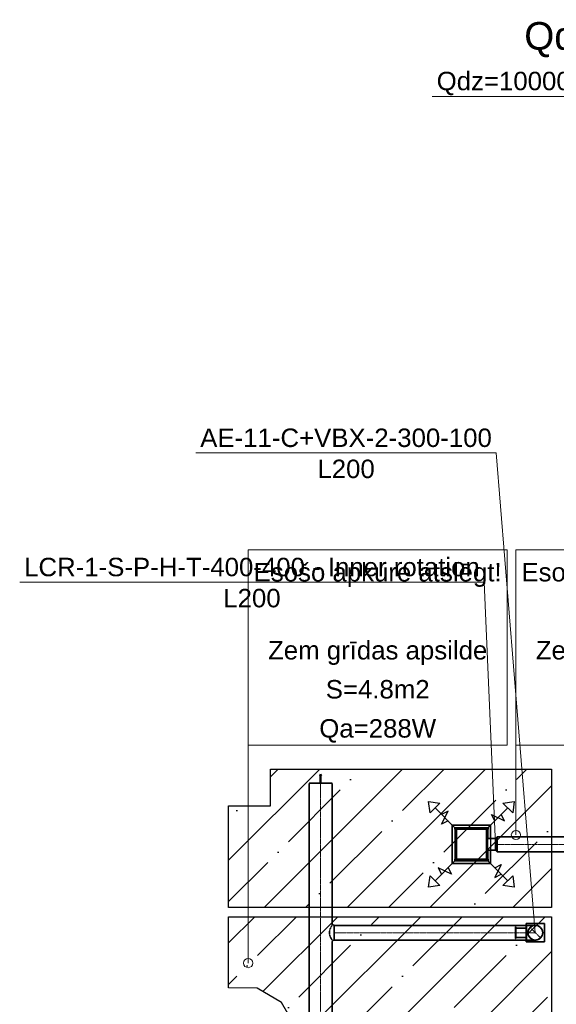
# Model space of a CAD drawing. Header units: millimetres. Extents: x -134161 to 355560, y -27497 to 30328.
# Tile 6 of 95: x -134161 to -128347, y 4075 to 14748. Entities that reach past the tile are written whole.
import ezdxf

# ---------------------------------------------------------------- set-up
doc = ezdxf.new("R2010")
doc.units = ezdxf.units.MM
for name, pattern in [('CenterLine', [17.2, 13, -2, 0.2, -2]), ('HIDDEN', [9.525, 6.35, -3.175]), ('UnderCeiling', [6.7, 4.2, -1, 0.5, -1])]:
    doc.linetypes.add(name, pattern=pattern)
doc.layers.add('AVK-A_uzdevums', color=1, linetype='CONTINUOUS', lineweight=30)
doc.layers.add('AVK-K_uzdevums', color=6, linetype='CONTINUOUS', lineweight=30)
for name, color, linetype in [('Dz1-Teksts-', 7, 'CONTINUOUS'), ('Vent-PN4-N', 7, 'CONTINUOUS'), ('Vent-PN4-N-Iekarta', 7, 'CONTINUOUS'), ('Vent-PN4-N-Teksts-', 7, 'CONTINUOUS'), ('Vent-PN4-P', 7, 'CONTINUOUS'), ('Vent-PN4-P-Iekarta', 7, 'CONTINUOUS'), ('Vent-PN4-P-Plusmas bulta', 7, 'CONTINUOUS'), ('Vent-PN4-P-Teksts-', 7, 'CONTINUOUS')]:
    doc.layers.add(name, color=color, linetype=linetype)
doc.styles.add('Arial', font='arial.ttf', dxfattribs={"height": 187.5})
doc.styles.add('PBL', font='arial.ttf')
pattern_1 = [(45, (-132147.1, 0), (-449.013, 449.013), []), (45, (-131698.1, 0), (-449.013, 449.013), [793.75, -158.75, 0, -158.75])]

# ---------------------------------------------------------------- blocks, each defined once
blk = doc.blocks.new('*U158')
at = {"layer": 'Vent-PN4-N-Teksts-', "color": 7, "linetype": 'Continuous', "lineweight": 15}
for p, q in [((3150, 10051, 500), (-105, 10051, 500)), ((3573, 4851, 500), (3150, 10051, 500))]:
    blk.add_line(p, q, dxfattribs=at)
at = {"layer": 'Vent-PN4-N-Teksts-', "color": 7, "linetype": 'Continuous', "lineweight": 25, "style": 'Arial'}
for s, p in [('AE-11-C+VBX-2-300-100', (-58, 10116, 500)), ('L200', (1212, 9779, 500))]:
    blk.add_text(s, height=200, dxfattribs=at).set_placement(p)
blk = doc.blocks.new('*U161')
at = {"layer": 'Vent-PN4-P-Teksts-', "color": 7, "linetype": 'Continuous', "lineweight": 15}
for p, q in [((3019, 8650, 2700), (-2014, 8650, 2700)), ((3143, 5809, 2700), (3019, 8650, 2700))]:
    blk.add_line(p, q, dxfattribs=at)
at = {"layer": 'Vent-PN4-P-Teksts-', "color": 7, "linetype": 'Continuous', "lineweight": 25, "style": 'Arial'}
for s, p in [('LCR-1-S-P-H-T-400-400 - Inner rotation', (-1966, 8715, 2700)), ('L200', (192, 8378, 2700))]:
    blk.add_text(s, height=200, dxfattribs=at).set_placement(p)
blk = doc.blocks.new('*U234')
at = {"layer": 'Vent-PN4-P-Plusmas bulta', "color": 7, "linetype": 'Continuous', "lineweight": 25}
for p, q in [((2433, 6150, 2454), (2416, 6274, 2454)), ((2416, 6274, 2454), (2539, 6256, 2454)), ((2433, 6150, 2454), (2416, 6274, 2454)), ((2416, 6274, 2454), (2539, 6256, 2454)), ((2539, 6256, 2454), (2433, 6150, 2454)), ((2698, 5991, 2454), (2486, 6203, 2454)), ((3063, 5991, 2454), (3275, 6203, 2454)), ((3222, 6256, 2454), (3345, 6274, 2454)), ((3222, 6256, 2454), (3345, 6274, 2454)), ((3328, 6150, 2454), (3222, 6256, 2454)), ((3345, 6274, 2454), (3328, 6150, 2454)), ((3345, 6274, 2454), (3328, 6150, 2454)), ((2557, 6027, 2454), (2628, 6168, 2454)), ((2628, 6168, 2454), (2557, 6133, 2454)), ((3133, 6062, 2454), (3098, 6133, 2454)), ((3098, 6133, 2454), (3239, 6062, 2454)), ((3239, 6062, 2454), (3204, 6133, 2454)), ((2628, 6062, 2454), (2557, 6027, 2454)), ((2698, 5627, 2454), (2486, 5415, 2454)), ((2663, 5486, 2454), (2522, 5556, 2454)), ((2522, 5556, 2454), (2557, 5486, 2454)), ((2628, 5556, 2454), (2663, 5486, 2454)), ((3063, 5627, 2454), (3275, 5415, 2454)), ((3133, 5556, 2454), (3204, 5592, 2454)), ((3204, 5592, 2454), (3133, 5450, 2454)), ((2416, 5344, 2454), (2433, 5468, 2454)), ((2416, 5344, 2454), (2433, 5468, 2454)), ((2433, 5468, 2454), (2539, 5362, 2454)), ((3133, 5450, 2454), (3204, 5486, 2454)), ((3222, 5362, 2454), (3328, 5468, 2454)), ((3328, 5468, 2454), (3345, 5344, 2454)), ((3328, 5468, 2454), (3345, 5344, 2454)), ((2539, 5362, 2454), (2416, 5344, 2454)), ((2539, 5362, 2454), (2416, 5344, 2454)), ((3345, 5344, 2454), (3222, 5362, 2454)), ((3345, 5344, 2454), (3222, 5362, 2454))]:
    blk.add_line(p, q, dxfattribs=at)
blk = doc.blocks.new('*U236')
at = {"layer": 'Vent-PN4-N', "color": 1, "linetype": 'UnderCeiling', "lineweight": 35}
for p, q in [((1121, 4963, 2700), (1121, 4739, 2700)), ((1367, 4925, 2731), (1357, 4908, 2757)), ((1371, 4931, 2700), (1367, 4925, 2731)), ((1371, 4963, 2700), (1371, 4931, 2700)), ((1346, 4882, 2774), (1342, 4851, 2780)), ((1342, 4851, 2780), (1346, 4821, 2774)), ((1357, 4908, 2757), (1346, 4882, 2774)), ((1346, 4821, 2774), (1357, 4795, 2757)), ((1357, 4795, 2757), (1367, 4777, 2731)), ((1367, 4777, 2731), (1371, 4771, 2700)), ((1371, 4747, 2700), (1371, 4739, 2700))]:
    blk.add_line(p, q, dxfattribs=at)
at = {"layer": 'Vent-PN4-N', "color": 7, "linetype": 'CenterLine', "lineweight": 18}
blk.add_line((1246, 4963, 2700), (1246, 4739, 2700), dxfattribs=at)
at = {"layer": 'Vent-PN4-N', "color": 1, "linetype": 'UnderCeiling', "lineweight": 35}
blk.add_ellipse((1395, 4955, 2700), major_axis=(-24, 0), ratio=1, start_param=0, end_param=1.570796, dxfattribs=at)
at = {"layer": 'Vent-PN4-N', "color": 1, "linetype": 'UnderCeiling', "lineweight": 35, "extrusion": (1, 0, 0)}
blk.add_ellipse((1395, 4851, 2700), major_axis=(0, 80), ratio=1, start_param=0, end_param=3.141593, dxfattribs=at)
at = {"layer": 'Vent-PN4-N', "color": 1, "linetype": 'UnderCeiling', "lineweight": 35, "extrusion": (0, 0, -1)}
blk.add_ellipse((1395, 4747, 2700), major_axis=(-24, 0), ratio=1, start_param=0, end_param=1.570796, dxfattribs=at)
blk = doc.blocks.new('*U237')
at = {"layer": 'Vent-PN4-N', "color": 1, "linetype": 'UnderCeiling', "lineweight": 35}
for p, q in [((1121, 4963, 2700), (1121, 6471, 2700)), ((1371, 4963, 2700), (1371, 6471, 2700))]:
    blk.add_line(p, q, dxfattribs=at)
at = {"layer": 'Vent-PN4-N', "color": 7, "linetype": 'CenterLine', "lineweight": 18}
blk.add_line((1246, 4963, 2700), (1246, 6471, 2700), dxfattribs=at)
blk = doc.blocks.new('*U238')
at = {"layer": 'Vent-PN4-N-Iekarta', "color": 1, "linetype": 'Continuous', "lineweight": 35}
for p, q in [((3357, 4789, 402), (3357, 4914, 402)), ((3357, 4914, 402), (3363, 4914, 402)), ((3363, 4914, 402), (3363, 4789, 402)), ((3673, 4951, 390), (3473, 4951, 390)), ((3473, 4951, 390), (3473, 4751, 390)), ((3673, 4751, 390), (3673, 4951, 390)), ((3473, 4901, 390), (3363, 4901, 390)), ((3473, 4801, 390), (3473, 4901, 390)), ((3357, 4789, 402), (3363, 4789, 402)), ((3473, 4801, 390), (3363, 4801, 390)), ((3673, 4751, 390), (3473, 4751, 390))]:
    blk.add_line(p, q, dxfattribs=at)
blk.add_circle((3573, 4851, 500), 80, dxfattribs=at)
blk = doc.blocks.new('*U239')
at = {"layer": 'Vent-PN4-N', "color": 7, "linetype": 'Continuous', "lineweight": -3}
for p, q in [((3573, 4851, 2354), (3573, 4851, 2353)), ((3573, 4851, 2104), (3573, 4851, 2103)), ((3573, 4851, 1854), (3573, 4851, 1853)), ((3573, 4851, 1604), (3573, 4851, 1603)), ((3573, 4851, 1354), (3573, 4851, 1353)), ((3573, 4851, 1104), (3573, 4851, 1103)), ((3573, 4851, 854), (3573, 4851, 853)), ((3573, 4851, 604), (3573, 4851, 603))]:
    blk.add_line(p, q, dxfattribs=at)
blk = doc.blocks.new('*U240')
at = {"layer": 'Vent-PN4-N', "color": 7, "linetype": 'UnderCeiling', "lineweight": 18}
blk.add_line((3517, 4908, 2604), (3630, 4795, 2604), dxfattribs=at)
at = {"layer": 'Vent-PN4-N', "color": 1, "linetype": 'UnderCeiling', "lineweight": 35, "extrusion": (-1, 0, 0)}
blk.add_ellipse((3477, 4851, 2700), major_axis=(0, -80), ratio=1, start_param=0, end_param=3.141593, dxfattribs=at)
at = {"layer": 'Vent-PN4-N', "color": 1, "linetype": 'UnderCeiling', "lineweight": 35, "extrusion": (0, 1, 0)}
for centre in [(3477, 4931, 2604), (3477, 4771, 2604)]:
    blk.add_ellipse(centre, major_axis=(0, 0, 96), ratio=1, start_param=0, end_param=1.570796, dxfattribs=at)
at = {"layer": 'Vent-PN4-N', "color": 7, "linetype": 'HIDDEN', "lineweight": -3, "extrusion": (0, 0, -1)}
blk.add_ellipse((3573, 4851, 2604), major_axis=(0, -80), ratio=1, start_param=0, end_param=3.141593, dxfattribs=at)
at = {"layer": 'Vent-PN4-N', "color": 1, "linetype": 'UnderCeiling', "lineweight": 35, "extrusion": (0, 0, -1)}
blk.add_ellipse((3573, 4851, 2604), major_axis=(0, 80), ratio=1, start_param=0, end_param=3.141593, dxfattribs=at)
at = {"layer": 'Vent-PN4-N', "color": 7, "linetype": 'CenterLine', "lineweight": 18, "extrusion": (0, 1, 0)}
blk.add_ellipse((3477, 4851, 2604), major_axis=(0, 0, 96), ratio=1, start_param=0, end_param=1.570796, dxfattribs=at)
blk = doc.blocks.new('*U241')
at = {"layer": 'Vent-PN4-N', "color": 1, "linetype": 'UnderCeiling', "lineweight": 35}
for p, q in [((1395, 4931, 2700), (3477, 4931, 2700)), ((1395, 4771, 2700), (3477, 4771, 2700))]:
    blk.add_line(p, q, dxfattribs=at)
at = {"layer": 'Vent-PN4-N', "color": 7, "linetype": 'CenterLine', "lineweight": 18}
blk.add_line((1395, 4851, 2700), (3477, 4851, 2700), dxfattribs=at)
blk = doc.blocks.new('*U242')
at = {"layer": 'Vent-PN4-N', "color": 1, "linetype": 'UnderCeiling', "lineweight": 35}
for p, q in [((1121, 3325, 2700), (1121, 4739, 2700)), ((1371, 3325, 2700), (1371, 4739, 2700))]:
    blk.add_line(p, q, dxfattribs=at)
at = {"layer": 'Vent-PN4-N', "color": 7, "linetype": 'CenterLine', "lineweight": 18}
blk.add_line((1246, 3325, 2700), (1246, 4739, 2700), dxfattribs=at)
blk = doc.blocks.new('*U243')
at = {"layer": 'Vent-PN4-P-Iekarta', "color": 5, "linetype": 'Continuous', "lineweight": 35}
for p, q in [((3143, 5872, 2700), (3160, 5889, 2700)), ((3143, 5747, 2700), (3160, 5729, 2700))]:
    blk.add_line(p, q, dxfattribs=at)
at = {"layer": 'Vent-PN4-P-Iekarta', "color": 7, "linetype": 'CenterLine', "lineweight": 18}
blk.add_line((3143, 5809, 2700), (3160, 5809, 2700), dxfattribs=at)
at = {"layer": 'Vent-PN4-P-Iekarta', "color": 5, "linetype": 'Continuous', "lineweight": 35, "extrusion": (1, 0, 0)}
for centre, major_axis in [((3143, 5809, 2700), (0, 62.5)), ((3160, 5809, 2700), (0, 80))]:
    blk.add_ellipse(centre, major_axis=major_axis, ratio=1, start_param=0, end_param=3.141593, dxfattribs=at)
blk = doc.blocks.new('*U244')
at = {"layer": 'Vent-PN4-P-Iekarta', "color": 5, "linetype": 'Continuous', "lineweight": 35}
for p, q in [((2673, 5602, 2455), (2673, 6017, 2455)), ((2673, 6017, 2455), (3088, 6017, 2455)), ((2701, 5972, 2553), (2701, 5989, 2553)), ((2701, 5989, 2553), (2718, 5989, 2553)), ((2718, 5989, 2553), (2718, 5972, 2553)), ((3043, 5987, 2550), (2718, 5987, 2550)), ((3061, 5989, 2553), (3043, 5989, 2553)), ((3043, 5989, 2553), (3043, 5972, 2553)), ((3061, 5972, 2553), (3061, 5989, 2553)), ((3088, 6017, 2455), (3088, 5872, 2455)), ((2718, 5972, 2553), (2701, 5972, 2553)), ((2703, 5647, 2550), (2703, 5972, 2550)), ((2718, 5647, 2780), (2718, 5972, 2780)), ((2718, 5972, 2780), (3043, 5972, 2780)), ((3043, 5972, 2780), (3043, 5647, 2780)), ((3043, 5972, 2553), (3061, 5972, 2553)), ((3143, 5872, 2700), (3043, 5872, 2700)), ((3059, 5872, 2550), (3059, 5972, 2550)), ((3143, 5747, 2700), (3043, 5747, 2700)), ((3059, 5647, 2550), (3059, 5747, 2550)), ((3088, 5747, 2455), (3088, 5602, 2455)), ((3088, 5602, 2455), (2673, 5602, 2455)), ((2701, 5629, 2553), (2701, 5647, 2553)), ((2701, 5647, 2553), (2718, 5647, 2553)), ((2718, 5629, 2553), (2701, 5629, 2553)), ((3043, 5647, 2780), (2718, 5647, 2780)), ((2718, 5647, 2553), (2718, 5629, 2553)), ((3043, 5631, 2550), (2718, 5631, 2550)), ((3061, 5647, 2553), (3043, 5647, 2553)), ((3043, 5647, 2553), (3043, 5629, 2553)), ((3043, 5629, 2553), (3061, 5629, 2553)), ((3061, 5629, 2553), (3061, 5647, 2553))]:
    blk.add_line(p, q, dxfattribs=at)
at = {"layer": 'Vent-PN4-P-Iekarta', "color": 7, "linetype": 'HIDDEN', "lineweight": -3}
for p, q in [((2701, 5989, 2553), (2701, 5989, 2455)), ((2718, 5989, 2553), (2718, 5989, 2455)), ((3043, 5989, 2553), (3043, 5989, 2455)), ((3061, 5989, 2553), (3061, 5989, 2455)), ((2701, 5972, 2455), (2701, 5972, 2553)), ((2703, 5972, 2550), (2703, 5972, 2455)), ((3059, 5972, 2550), (3059, 5972, 2455)), ((3059, 5747, 2550), (3059, 5872, 2550)), ((3061, 5972, 2455), (3061, 5972, 2553)), ((3088, 5872, 2455), (3088, 5747, 2455)), ((2701, 5647, 2553), (2701, 5647, 2455)), ((2701, 5629, 2455), (2701, 5629, 2553)), ((2703, 5647, 2455), (2703, 5647, 2550)), ((2718, 5629, 2553), (2718, 5629, 2455)), ((3043, 5629, 2553), (3043, 5629, 2455)), ((3059, 5647, 2455), (3059, 5647, 2550)), ((3061, 5647, 2553), (3061, 5647, 2455)), ((3061, 5629, 2455), (3061, 5629, 2553))]:
    blk.add_line(p, q, dxfattribs=at)
at = {"layer": 'Vent-PN4-P-Iekarta', "color": 7, "linetype": 'HIDDEN', "lineweight": -3, "extrusion": (-1, 0, 0)}
blk.add_ellipse((3043, 5809, 2700), major_axis=(0, -62.5), ratio=1, start_param=0, end_param=3.141593, dxfattribs=at)
at = {"layer": 'Vent-PN4-P-Iekarta', "color": 5, "linetype": 'Continuous', "lineweight": 35, "extrusion": (-1, 0, 0)}
blk.add_ellipse((3143, 5809, 2700), major_axis=(0, -62.5), ratio=1, start_param=0, end_param=3.141593, dxfattribs=at)
blk = doc.blocks.new('*U245')
at = {"layer": 'Vent-PN4-P', "color": 5, "linetype": 'UnderCeiling', "lineweight": 35}
for p, q in [((3887, 5889, 2700), (3160, 5889, 2700)), ((3887, 5729, 2700), (3160, 5729, 2700))]:
    blk.add_line(p, q, dxfattribs=at)
at = {"layer": 'Vent-PN4-P', "color": 7, "linetype": 'CenterLine', "lineweight": 18}
blk.add_line((3887, 5809, 2700), (3160, 5809, 2700), dxfattribs=at)
blk = doc.blocks.new('*U248')
at = {"layer": 'Vent-PN4-N', "color": 1, "linetype": 'Continuous', "lineweight": 35}
for p, q in [((1246, 6571, 2700), (1237, 6551, 2700)), ((1237, 6551, 2700), (1243, 6551, 2700)), ((1243, 6551, 2700), (1243, 6471, 2700)), ((1255, 6551, 2700), (1246, 6571, 2700)), ((1249, 6471, 2700), (1249, 6551, 2700)), ((1249, 6551, 2700), (1255, 6551, 2700)), ((1371, 6471, 2700), (1121, 6471, 2700)), ((1243, 6471, 2700), (1249, 6471, 2700))]:
    blk.add_line(p, q, dxfattribs=at)
blk = doc.blocks.new('*U988')
at = {"layer": 'Dz1-Teksts-', "color": 7, "linetype": 'Continuous', "lineweight": 0}
for p, q in [((4348, 13914, 2500), (2454, 13914, 2500)), ((4665, 13081, 2500), (4348, 13914, 2500))]:
    blk.add_line(p, q, dxfattribs=at)
at = {"layer": 'Dz1-Teksts-', "color": 7, "linetype": 'Continuous', "lineweight": 0, "extrusion": (0, 0, -1)}
blk.add_circle((-4665, 13081, -2500), 25, dxfattribs=at)
at = {"layer": 'Dz1-Teksts-', "color": 7, "linetype": 'Continuous', "lineweight": 0, "style": 'Arial'}
blk.add_text('Qdz=10000 W', height=200, dxfattribs=at).set_placement((2504, 13983, 2500))
blk = doc.blocks.new('*U1105')
at = {"layer": 'AVK-A_uzdevums', "color": 7, "linetype": 'Continuous', "lineweight": 18}
for p, q in [((462, 6885), (462, 9001)), ((462, 9001), (3268, 9001)), ((3268, 9001), (3268, 6885)), ((462, 4522), (462, 6885)), ((3268, 6885), (462, 6885))]:
    blk.add_line(p, q, dxfattribs=at)
at = {"layer": 'AVK-A_uzdevums', "color": 7, "linetype": 'Continuous', "lineweight": 18, "extrusion": (0, 0, -1)}
blk.add_circle((-462, 4522), 50, dxfattribs=at)
at = {"layer": 'AVK-A_uzdevums', "color": 7, "linetype": 'Continuous', "lineweight": 25, "style": 'Arial'}
for s, p in [('Esošo apkure atslēgt!', (521, 8659)), ('Zem grīdas apsilde', (677, 7813)), ('S=4.8m2', (1302, 7390)), ('Qa=288W', (1232, 6966))]:
    blk.add_text(s, height=200, dxfattribs=at).set_placement(p)
blk = doc.blocks.new('*U1106')
at = {"layer": 'AVK-A_uzdevums', "color": 7, "linetype": 'Continuous', "lineweight": 18}
for p, q in [((3363, 6885), (3363, 9001)), ((3363, 9001), (6169, 9001)), ((6169, 9001), (6169, 6885)), ((3363, 5911), (3363, 6885)), ((6169, 6885), (3363, 6885))]:
    blk.add_line(p, q, dxfattribs=at)
at = {"layer": 'AVK-A_uzdevums', "color": 7, "linetype": 'Continuous', "lineweight": 18, "extrusion": (0, 0, -1)}
blk.add_circle((-3363, 5911), 50, dxfattribs=at)
at = {"layer": 'AVK-A_uzdevums', "color": 7, "linetype": 'Continuous', "lineweight": 25, "style": 'Arial'}
for s, p in [('Esošo apkure atslēgt!', (3422, 8659)), ('Zem grīdas apsilde', (3578, 7813)), ('S=5.1m2', (4203, 7390)), ('Qa=306W', (4133, 6966))]:
    blk.add_text(s, height=200, dxfattribs=at).set_placement(p)

msp = doc.modelspace()

# ---------------------------------------------------------------- hatches: boundary and pattern name
at = {"layer": 'AVK-A_uzdevums'}
h = msp.add_hatch(dxfattribs=at)
h.set_pattern_fill('ANSI35', color=256, scale=100)
h.set_pattern_definition(pattern_1)
h.paths.add_polyline_path([(-131445, 6625), (-128397, 6625), (-128397, 5125), (-131897, 5125), (-131897, 6227), (-131445, 6227)])
h = msp.add_hatch(dxfattribs=at)
h.set_pattern_fill('ANSI35', color=256, scale=100)
h.set_pattern_definition(pattern_1)
h.paths.add_polyline_path([(-131897, 5025), (-128397, 5025), (-128397, 3525), (-131168, 3525), (-131172, 3832), (-131326, 4096), (-131589, 4249), (-131897, 4253)])

# ---------------------------------------------------------------- linework, layer by layer
for points in [[(-131445, 6625), (-128397, 6625), (-128397, 5125), (-131897, 5125), (-131897, 6227), (-131445, 6227)], [(-131897, 5025), (-128397, 5025), (-128397, 3525), (-131168, 3525), (-131172, 3832), (-131326, 4096), (-131589, 4249), (-131897, 4253)]]:
    msp.add_lwpolyline(points, close=True, dxfattribs=at)

# ---------------------------------------------------------------- block references
for name in ['*U1105', '*U1106']:
    msp.add_blockref(name, (-132147, 0), dxfattribs=at)
at = {"layer": 'Dz1-Teksts-'}
msp.add_blockref('*U988', (-132147, 0), dxfattribs=at)
at = {"layer": 'Vent-PN4-N'}
for name in ['*U248', '*U237', '*U236', '*U241', '*U240', '*U239', '*U242']:
    msp.add_blockref(name, (-132147, 0), dxfattribs=at)
at = {"layer": 'Vent-PN4-N-Iekarta'}
msp.add_blockref('*U238', (-132147, 0), dxfattribs=at)
at = {"layer": 'Vent-PN4-N-Teksts-'}
msp.add_blockref('*U158', (-132147, 0), dxfattribs=at)
at = {"layer": 'Vent-PN4-P'}
msp.add_blockref('*U245', (-132147, 0), dxfattribs=at)
at = {"layer": 'Vent-PN4-P-Iekarta'}
for name in ['*U244', '*U243']:
    msp.add_blockref(name, (-132147, 0), dxfattribs=at)
at = {"layer": 'Vent-PN4-P-Plusmas bulta'}
msp.add_blockref('*U234', (-132147, 0), dxfattribs=at)
at = {"layer": 'Vent-PN4-P-Teksts-'}
msp.add_blockref('*U161', (-132147, 0), dxfattribs=at)

# ---------------------------------------------------------------- texts
at = {"layer": 'AVK-K_uzdevums', "insert": (-128694, 14722), "char_height": 300, "width": 1929.17, "attachment_point": 1, "style": 'PBL'}
msp.add_mtext('{\\fArial|b0|i0|c186|p34;Qdz=10kW}', dxfattribs=at)

doc.saveas('drawing.dxf')
